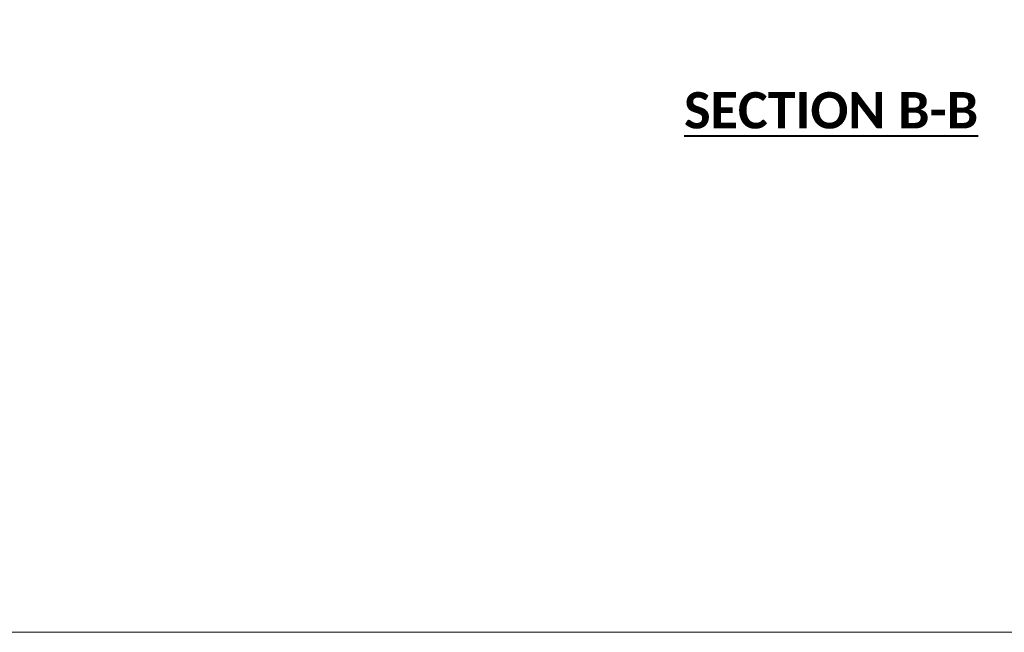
# Model space of a CAD drawing. Header units: metres. Extents: x -113 to 509, y -50 to 519.
# Tile 164 of 240: x -39 to 42, y 267 to 317. Entities that reach past the tile are written whole.
import ezdxf
from ezdxf.enums import TextEntityAlignment as Align

# ---------------------------------------------------------------- set-up
doc = ezdxf.new("R2010")
doc.units = ezdxf.units.M
doc.header["$MEASUREMENT"] = 0
for name, color, linetype, lineweight in [('B_ANNO_DIM', 7, 'Continuous', 18), ('B_ANNO_TEXT', 7, 'Continuous', 18), ('B_ANNO_TEXT_TITLE', 7, 'Continuous', 40)]:
    doc.layers.add(name, color=color, linetype=linetype, lineweight=lineweight)
doc.layers.add('B_ANNO_NOPLOT', color=47, linetype='Continuous', lineweight=18, plot=False)
doc.styles.add('Annotative', font='calibri.ttf', dxfattribs={"height": 0.0625})
doc.styles.get("Standard").update_dxf_attribs({"font": 'calibri.ttf'})
doc.styles.add('Title', font='calibrib.ttf', dxfattribs={"height": 0.125})

# ---------------------------------------------------------------- blocks, each defined once
blk = doc.blocks.new('INS_JTSS_SLPFAC_BASE')
at = {"layer": 'B_ANNO_NOPLOT', "flags": 128}
blk.add_lwpolyline([(0, 0), (0, 252), (323.9277, 252), (323.9277, 238.8552), (378, 238.8552), (378, 40.4996), (316.5708, 40.4996), (316.5708, 0)], close=True, dxfattribs=at)
at = {"layer": 'B_ANNO_DIM', "lineweight": 30}
for tag, p in [('BAR1', (10.7294, -248.1165)), ('BAR3', (129.0984, -257.5272))]:
    blk.add_attdef(tag, text='', height=1.5, dxfattribs=at).set_placement(p, align=Align.TOP_LEFT)
at = {"layer": 'B_ANNO_DIM', "style": 'Annotative'}
for tag, p in [('BAR2', (96.1024, -274.8563)), ('BAR4', (122.9444, -296.1127))]:
    blk.add_attdef(tag, text='', height=1.5, dxfattribs=at).set_placement(p, align=Align.TOP_LEFT)
at = {"layer": 'B_ANNO_TEXT', "style": 'Annotative'}
for tag, p in [('SS', (321.0554, -84.683)), ('BID#', (275.9705, -312.1489))]:
    blk.add_attdef(tag, p, '', height=1.5, dxfattribs=at)
blk.add_attdef('DIM3', text='', height=1.5, rotation=90, dxfattribs=at).set_placement((10.1258, -92.6066), align=Align.MIDDLE_CENTER)
blk = doc.blocks.new('*U2432')
at = {"layer": 'B_ANNO_NOPLOT', "flags": 128}
blk.add_lwpolyline([(0, 0), (0, 252), (323.9277, 252), (323.9277, 238.8552), (378, 238.8552), (378, 40.4996), (316.5708, 40.4996), (316.5708, 0)], close=True, dxfattribs=at)
blk.add_lwpolyline([(0, 0), (0, 252), (323.9277, 252), (323.9277, 238.8552), (378, 238.8552), (378, 40.4996), (316.5708, 40.4996), (316.5708, 0)], close=True, dxfattribs=at)
at = {"layer": 'B_ANNO_TEXT', "style": 'Annotative'}
blk.add_attdef('DIM2', text='', height=1.5, rotation=315.056024, dxfattribs=at).set_placement((311.4772, 219.6159), align=Align.MIDDLE_CENTER)
at = {"layer": 'B_ANNO_TEXT_TITLE', "insert": (128.8686, 44.5767, -1.6845), "char_height": 3, "attachment_point": 1, "line_spacing_factor": 0.8, "style": 'Title'}
blk.add_mtext('\\pxqc;{\\LSECTION B-B}', dxfattribs=at)

msp = doc.modelspace()

# ---------------------------------------------------------------- block references
msp.add_blockref('INS_JTSS_SLPFAC_BASE', (-112.829, 266.839))

# ---------------------------------------------------------------- next in the draw order: block references
msp.add_blockref('*U2432', (-112.829, 266.839))

doc.saveas('drawing.dxf')
